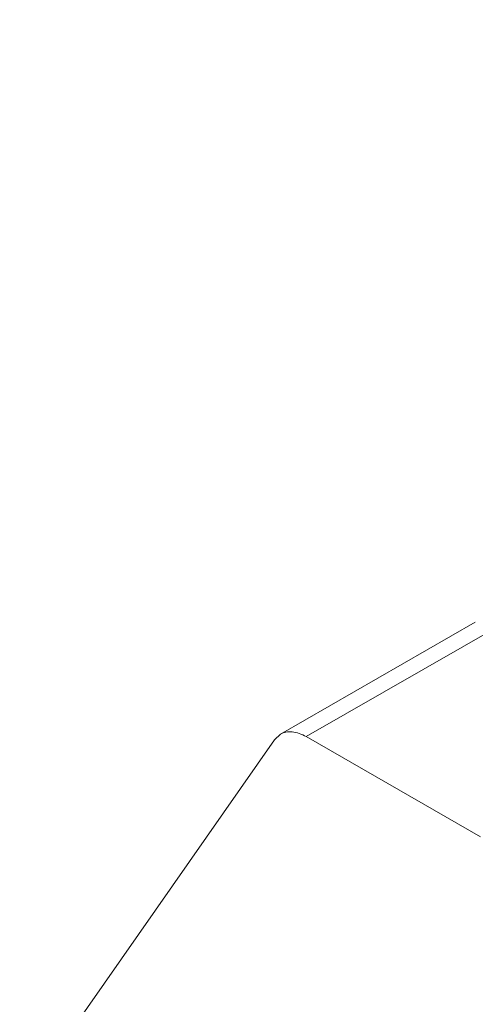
# Model space of a CAD drawing. Header units: centimetres. Extents: x -24.5 to 49.7, y -16.6 to 18.4.
# Tile 5 of 248: x -21.233 to -20.617, y -9.264 to -7.934. Entities that reach past the tile are written whole.
import ezdxf

# ---------------------------------------------------------------- set-up
doc = ezdxf.new("R2010")
doc.units = ezdxf.units.CM
doc.header["$MEASUREMENT"] = 0
doc.layers.add('layer 1', color=7, linetype='Continuous')

msp = doc.modelspace()

# ---------------------------------------------------------------- linework, layer by layer
at = {"layer": 'layer 1', "color": 1, "lineweight": 0}
msp.add_open_spline([(24.98821, 18.39808), (24.98821, 18.39808), (24.98821, -16.60193), (24.98821, -16.60193), (24.98821, -16.60193), (-24.51772, -16.60193), (-24.51772, -16.60193), (-24.51772, -16.60193), (-24.51772, 18.39808), (-24.51772, 18.39808), (-24.51772, 18.39808), (24.98821, 18.39808), (24.98821, 18.39808)], degree=3, knots=[0, 0, 0, 0, 0.25, 0.25, 0.25, 0.5, 0.5, 0.5, 0.75, 0.75, 0.75, 1, 1, 1, 1], dxfattribs=at)
at = {"layer": 'layer 1', "color": 5, "lineweight": 0}
msp.add_open_spline([(-23.26688, 17.18067), (-23.26688, 17.18067), (-23.26688, -15.60944), (-23.26688, -15.60944), (-23.26688, -15.60944), (23.98644, -15.60944), (23.98644, -15.60944)], degree=3, knots=[0, 0, 0, 0, 0.5, 0.5, 0.5, 1, 1, 1, 1], dxfattribs=at)
at = {"layer": 'layer 1', "lineweight": 9}
for points in [[(-20.88071, -8.89914), (-20.88071, -8.89914), (-20.61736, -8.74809), (-20.61736, -8.74809)], [(-20.58239, -8.75149), (-20.58239, -8.75149), (-20.84575, -8.90254), (-20.84575, -8.90254)], [(-21.16418, -9.30127), (-21.16418, -9.30127), (-20.88878, -8.90664), (-20.88878, -8.90664)], [(-20.88878, -8.90664), (-20.88878, -8.90664), (-20.88071, -8.89915), (-20.88071, -8.89915)], [(-20.61015, -9.03767), (-20.61015, -9.03767), (-20.84575, -8.90254), (-20.84575, -8.90254)]]:
    msp.add_open_spline(points, degree=3, dxfattribs=at)
msp.add_open_spline([(-20.88071, -8.89914), (-20.87839, -8.89782), (-20.87583, -8.89689), (-20.87319, -8.89637), (-20.87038, -8.89582), (-20.8675, -8.89574), (-20.86465, -8.89602), (-20.86148, -8.89633), (-20.85837, -8.89708), (-20.85537, -8.89811), (-20.85202, -8.89926), (-20.8488, -8.90078), (-20.84575, -8.90254)], degree=3, knots=[0, 0, 0, 0, 0.25, 0.25, 0.25, 0.5, 0.5, 0.5, 0.75, 0.75, 0.75, 1, 1, 1, 1], dxfattribs=at)

doc.saveas('drawing.dxf')
